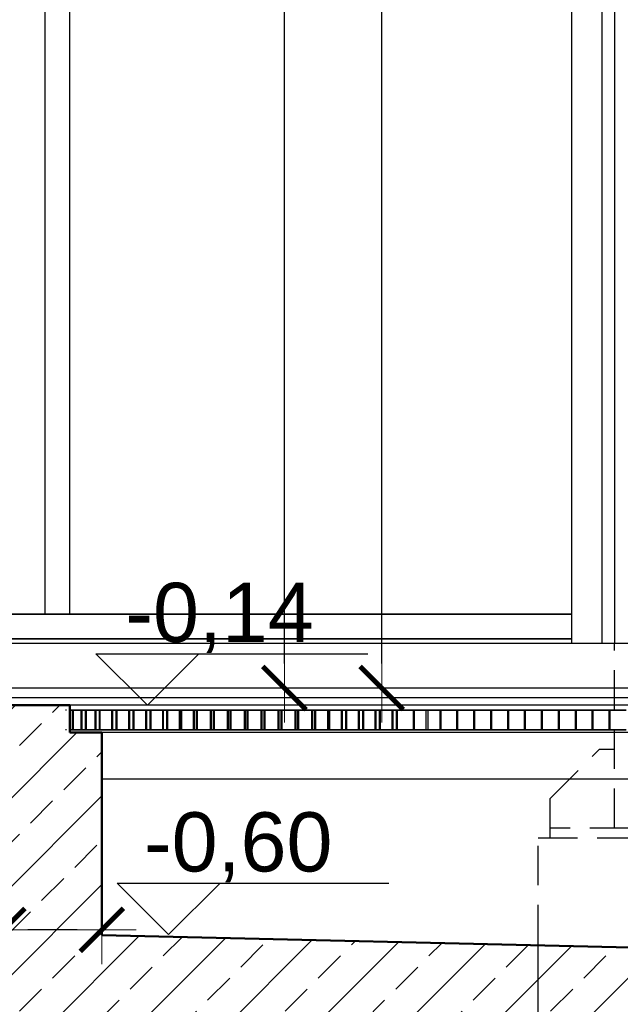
# Model space of a CAD drawing. Extents: x 5703 to 11842, y -4896 to -230.
# Tile 3 of 28: x 6838 to 6960, y -4692 to -4492. Entities that reach past the tile are written whole.
import ezdxf

# ---------------------------------------------------------------- set-up
doc = ezdxf.new("R2010")
doc.units = 0
doc.header["$LTSCALE"] = 2
doc.linetypes.add('JIS_02_2.0', pattern=[3, 2, -1])
for name, color, linetype in [('_opis', 7, 'Continuous'), ('Budowlane - Krata Wema', 7, 'Continuous'), ('Budowlane - Wylewka betonowa', 7, 'Continuous'), ('Konstrukcja - Fasada', 7, 'Continuous'), ('Konstrukcja - Płyta - Zbrojenie Rozproszone', 7, 'Continuous'), ('Konstrukcja - Sciany Studni', 7, 'Continuous'), ('Konstrukcja - slupy myjnia', 7, 'Continuous'), ('Myjnia - podloga', 7, 'Continuous'), ('Wymiarowanie - Poziomy', 7, 'Continuous')]:
    doc.layers.add(name, color=color, linetype=linetype)
for name, color, linetype, lineweight in [('a___przekrojowa___0.5', 7, 'Continuous', 50), ('a___widokowa_0.25', 7, 'Continuous', 25), ('a___wymiary', 7, 'Continuous', 18)]:
    doc.layers.add(name, color=color, linetype=linetype, lineweight=lineweight)
doc.styles.add('GENERATED_STYLE_2', font='ARIAL.TTF')
doc.styles.get("Standard").update_dxf_attribs({"font": 'arial.ttf'})
doc.dimstyles.new('1_50', dxfattribs={"dimtxt": 10, "dimasz": 5, "dimexe": 1.25, "dimexo": 0.625, "dimgap": 1.5, "dimtad": 1, "dimdec": 3, "dimrnd": 0.5, "dimdsep": 46, "dimtxsty": 'Standard', "dimblk": 'znacznik', "dimcen": 1.5, "dimse1": 1, "dimse2": 1, "dimclrd": 256, "dimclrt": 256, "dimazin": 0, "dimtfac": 1, "dimtdec": 3, "dimtmove": 0, "dimatfit": 3, "dimldrblk": 'znacznik', "dimfxl": 1, "dimarcsym": 0})
pattern_1 = [(45, (-14804.122, 9235.199), (-8.980256, 8.980256), []), (45, (-14795.142, 9235.199), (-8.980256, 8.980256), [6.35, -3.175])]

# ---------------------------------------------------------------- blocks, each defined once
blk = doc.blocks.new('znacznik')
at = {"layer": 'a___wymiary'}
for p, q in [((0, 1.394), (0, -1.394)), ((1.394, 0), (-1.394, 0))]:
    blk.add_line(p, q, dxfattribs=at)
at = {"layer": 'a___wymiary', "const_width": 0.2}
blk.add_lwpolyline([(0.876, 0.876), (-0.876, -0.876)], dxfattribs=at)
blk = doc.blocks.new('*D265')
at = {"layer": 'a___wymiary', "lineweight": -2}
blk.add_line((6892.08, -4622.6), (6892.08, -4193.34), dxfattribs=at)
at = {"layer": 'Defpoints', "color": 0}
for p in [(6855.57, -4188.34), (6892.08, -4188.34), (6867.77, -4627.6)]:
    blk.add_point(p, dxfattribs=at)
at = {"layer": 'a___wymiary', "lineweight": -2, "xscale": 5, "yscale": 5, "zscale": 5}
for p, rotation in [((6892.08, -4188.34), 90), ((6892.08, -4627.6), 270)]:
    blk.add_blockref('znacznik', p, dxfattribs=dict(at, rotation=rotation))
at = {"layer": 'a___wymiary', "insert": (6885.47, -4407.97), "char_height": 10, "attachment_point": 5, "rotation": 90}
blk.add_mtext('439.5', dxfattribs=at)
blk = doc.blocks.new('*D268')
at = {"layer": 'a___wymiary', "lineweight": -2}
blk.add_line((6911.8, -4622.6), (6911.8, -4193.34), dxfattribs=at)
at = {"layer": 'Defpoints', "color": 0}
for p in [(6866.67, -4188.34), (6911.8, -4188.34), (6908.82, -4627.6)]:
    blk.add_point(p, dxfattribs=at)
at = {"layer": 'a___wymiary', "lineweight": -2, "xscale": 5, "yscale": 5, "zscale": 5}
for p, rotation in [((6911.8, -4188.34), 90), ((6911.8, -4627.6), 270)]:
    blk.add_blockref('znacznik', p, dxfattribs=dict(at, rotation=rotation))
at = {"layer": 'a___wymiary', "insert": (6905.19, -4407.97), "char_height": 10, "attachment_point": 5, "rotation": 90}
blk.add_mtext('439.5', dxfattribs=at)
blk = doc.blocks.new('*D4941')
at = {"layer": 'a___wymiary', "lineweight": -2}
for p, q in [((6835.04, -4676.65), (6798.42, -4676.65)), ((6850.04, -4676.65), (6840.04, -4676.65))]:
    blk.add_line(p, q, dxfattribs=at)
at = {"layer": 'Defpoints', "color": 0}
for p in [(6855.04, -4652.86), (6835.04, -4662.4), (6835.04, -4676.65)]:
    blk.add_point(p, dxfattribs=at)
at = {"layer": 'a___wymiary', "linetype": 'ByBlock', "lineweight": -2, "xscale": 5, "yscale": 5, "zscale": 5, "rotation": 180}
blk.add_blockref('znacznik', (6835.04, -4676.65), dxfattribs=at)
at = {"layer": 'a___wymiary', "linetype": 'ByBlock', "lineweight": -2, "xscale": 5, "yscale": 5, "zscale": 5}
blk.add_blockref('znacznik', (6855.04, -4676.65), dxfattribs=at)
at = {"layer": 'a___wymiary', "insert": (6807.15, -4670.04), "char_height": 10, "attachment_point": 5}
blk.add_mtext('20', dxfattribs=at)

msp = doc.modelspace()

# ---------------------------------------------------------------- hatches: boundary and pattern name
at = {"layer": '_opis', "transparency": 33554687}
h = msp.add_hatch(dxfattribs=at)
h.set_pattern_fill('ANSI33-Metric', color=256, scale=2)
h.set_pattern_definition(pattern_1)
h.paths.add_polyline_path([(6966.0421, -4700.1552), (6966.0421, -4680.3064), (6943.5421, -4679.7862), (6943.5421, -4699.6657)])
h.paths.add_polyline_path([(6988.5421, -4700.6448), (6988.5421, -4680.8266), (6966.0421, -4680.3064), (6966.0421, -4700.1552)])
h.paths.add_polyline_path([(7303.5421, -4688.1093), (6988.5421, -4680.8266), (6988.5421, -4700.6448), (7303.5421, -4707.4983)])
h.paths.add_polyline_path([(7326.0421, -4707.5996), (7326.0421, -4688.6321), (7322.8681, -4688.5561), (7303.5421, -4688.1093), (7303.5421, -4707.4983), (7308.1968, -4707.5996)])
h.paths.add_polyline_path([(7348.5421, -4707.5996), (7348.5421, -4689.1706), (7326.0421, -4688.6321), (7326.0421, -4707.5996)])
h.paths.add_polyline_path([(7484.7787, -4711.4416), (7487.5454, -4691.5996), (7482.9116, -4691.5996), (7450.042, -4691.5996), (7348.5421, -4689.1706), (7348.5421, -4707.5996), (7408.5421, -4707.5996), (7408.5421, -4709.7829)])
h.paths.add_polyline_path([(7512.042, -4711.5996), (7512.042, -4662.3996), (7512.042, -4651.0996), (7512.042, -4650.8996), (7507.042, -4650.9996), (7637.4735, -4650.9996), (7637.4735, -4628.791), (7624.5998, -4629.0485), (7596.0421, -4629.6196), (7531.3817, -4630.9128), (7498.542, -4631.0983), (7498.5421, -4631.1096), (7498.5421, -4636.5996), (7496.542, -4636.5996), (7495.2146, -4636.5996), (7492.042, -4659.3516), (7492.042, -4691.5996), (7487.5454, -4691.5996), (7484.7787, -4711.4416), (7492.042, -4711.5996)])
h.paths.add_polyline_path([(7686.0421, -4643.9902), (7686.0421, -4627.8196), (7637.4735, -4628.791), (7637.4735, -4650.9996), (7680.0326, -4650.9996), (7680.0326, -4649.9996)])
h.paths.add_polyline_path([(7693.0308, -4650.9996), (7693.0314, -4639.9996), (7690.0326, -4639.9996), (7686.0421, -4643.9902), (7686.0421, -4650.9996)])
h = msp.add_hatch(dxfattribs=at)
h.set_pattern_fill('ANSI33-Metric', color=256, scale=2)
h.set_pattern_definition(pattern_1)
h.paths.add_polyline_path([(6943.5421, -4699.6657), (6943.5421, -4679.7862), (6855.0421, -4677.7401), (6855.042, -4636.5996), (6848.5421, -4636.5996), (6848.5421, -4631.1096), (6834.6633, -4631.1096), (6834.7769, -4651.0996), (6835.0421, -4651.0996), (6835.0421, -4697.7401), (6855.0421, -4697.7401)])

# ---------------------------------------------------------------- linework, layer by layer
at = {"layer": '_opis'}
msp.add_lwpolyline([(6834.6633, -4631.1096), (6835.0421, -4697.7401), (6943.5421, -4699.6657), (6943.5421, -4679.7862), (6855.0421, -4677.7401), (6855.042, -4636.5996), (6848.5421, -4636.5996), (6848.5421, -4631.1096), (6834.6472, -4631.1096)], dxfattribs=at)
at = {"layer": 'a___przekrojowa___0.5'}
for p, q in [((6848.5421, -4631.1096), (6770.1674, -4630.961)), ((6848.5421, -4636.5996), (6848.5421, -4631.1096)), ((6848.5421, -4636.5996), (6855.042, -4636.5996)), ((6855.042, -4645.9996), (6855.042, -4636.5996)), ((6855.0421, -4677.7401), (6855.0421, -4645.9996)), ((7322.8681, -4688.5561), (6855.0421, -4677.7401))]:
    msp.add_line(p, q, dxfattribs=at)
at = {"layer": 'a___widokowa_0.25'}
for p, q in [((6959.042, -4215.3481), (6959.042, -4618.5996)), ((7496.542, -4631.1096), (6770.542, -4631.1096)), ((7494.0421, -4636.5996), (6855.042, -4636.5996))]:
    msp.add_line(p, q, dxfattribs=at)
at = {"layer": 'a___widokowa_0.25', "linetype": 'JIS_02_2.0', "ltscale": 2}
for p, q in [((6959.0055, -4655.9996), (6959.0076, -4618.5996)), ((6946.0076, -4649.9996), (6956.0076, -4639.9996)), ((6956.0076, -4639.9996), (6959.0076, -4639.9996)), ((6946.0076, -4657.9996), (6946.0076, -4649.9996)), ((6986.0076, -4655.9996), (6946.0076, -4655.9996)), ((6943.5421, -4727.5996), (6943.5421, -4657.9996)), ((6943.5421, -4657.9996), (6988.5421, -4657.9996))]:
    msp.add_line(p, q, dxfattribs=at)
at = {"layer": 'Budowlane - Krata Wema'}
for p, q in [((6847.8571, -4632.0996), (6847.6571, -4632.0996)), ((6849.0871, -4632.0996), (6848.5421, -4632.0996)), ((6848.5421, -4632.0996), (6849.0871, -4632.0996)), ((6914.137, -4632.0996), (6848.5421, -4632.0996)), ((6849.0421, -4632.0996), (6849.2421, -4632.0996)), ((6849.0421, -4636.0996), (6849.0421, -4632.0996)), ((6849.0871, -4636.0996), (6849.0871, -4632.0996)), ((6849.2871, -4632.0996), (6849.0871, -4632.0996)), ((6849.0871, -4632.0996), (6849.2871, -4632.0996)), ((6849.0871, -4636.0996), (6849.0871, -4632.0996)), ((6849.2421, -4632.0996), (6853.647, -4632.0996)), ((6849.2421, -4636.0996), (6849.2421, -4632.0996)), ((6854.5171, -4632.0996), (6849.2871, -4632.0996)), ((6849.2871, -4636.0996), (6849.2871, -4632.0996)), ((6849.2871, -4632.0996), (6854.517, -4632.0996)), ((6849.2871, -4636.0996), (6849.2871, -4632.0996)), ((6850.8319, -4636.0996), (6850.8319, -4632.0996)), ((6851.0319, -4636.0996), (6851.0319, -4632.0996)), ((6851.7019, -4636.0996), (6851.7019, -4632.0996)), ((6851.7019, -4636.0996), (6851.7019, -4632.0996)), ((6851.9019, -4636.0996), (6851.9019, -4632.0996)), ((6851.9019, -4636.0996), (6851.9019, -4632.0996)), ((6853.647, -4632.0996), (6853.847, -4632.0996)), ((6853.647, -4636.0996), (6853.647, -4632.0996)), ((6853.847, -4632.0996), (6857.077, -4632.0996)), ((6853.847, -4636.0996), (6853.847, -4632.0996)), ((6854.517, -4632.0996), (6854.717, -4632.0996)), ((6854.517, -4636.0996), (6854.517, -4632.0996)), ((6854.5171, -4636.0996), (6854.5171, -4632.0996)), ((6854.7171, -4632.0996), (6854.5171, -4632.0996)), ((6854.717, -4632.0996), (6857.947, -4632.0996)), ((6854.717, -4636.0996), (6854.717, -4632.0996)), ((6857.9471, -4632.0996), (6854.7171, -4632.0996)), ((6854.7171, -4636.0996), (6854.7171, -4632.0996)), ((6857.077, -4632.0996), (6857.277, -4632.0996)), ((6857.077, -4636.0996), (6857.077, -4632.0996)), ((6857.277, -4632.0996), (6860.507, -4632.0996)), ((6857.277, -4636.0996), (6857.277, -4632.0996)), ((6857.947, -4632.0996), (6858.147, -4632.0996)), ((6857.947, -4636.0996), (6857.947, -4632.0996)), ((6857.9471, -4636.0996), (6857.9471, -4632.0996)), ((6858.1471, -4632.0996), (6857.9471, -4632.0996)), ((6858.147, -4632.0996), (6861.377, -4632.0996)), ((6858.147, -4636.0996), (6858.147, -4632.0996)), ((6861.3771, -4632.0996), (6858.1471, -4632.0996)), ((6858.1471, -4636.0996), (6858.1471, -4632.0996)), ((6860.507, -4632.0996), (6860.707, -4632.0996)), ((6860.507, -4636.0996), (6860.507, -4632.0996)), ((6860.707, -4632.0996), (6863.937, -4632.0996)), ((6860.707, -4636.0996), (6860.707, -4632.0996)), ((6861.377, -4632.0996), (6861.577, -4632.0996)), ((6861.377, -4636.0996), (6861.377, -4632.0996)), ((6861.3771, -4636.0996), (6861.3771, -4632.0996)), ((6861.5771, -4632.0996), (6861.3771, -4632.0996)), ((6861.577, -4632.0996), (6864.807, -4632.0996)), ((6861.577, -4636.0996), (6861.577, -4632.0996)), ((6864.8071, -4632.0996), (6861.5771, -4632.0996)), ((6861.5771, -4636.0996), (6861.5771, -4632.0996)), ((6863.937, -4632.0996), (6864.137, -4632.0996)), ((6863.937, -4636.0996), (6863.937, -4632.0996)), ((6864.137, -4632.0996), (6867.367, -4632.0996)), ((6864.137, -4636.0996), (6864.137, -4632.0996)), ((6864.807, -4632.0996), (6865.007, -4632.0996)), ((6864.807, -4636.0996), (6864.807, -4632.0996)), ((6864.8071, -4636.0996), (6864.8071, -4632.0996)), ((6865.0071, -4632.0996), (6864.8071, -4632.0996)), ((6865.007, -4632.0996), (6868.237, -4632.0996)), ((6865.007, -4636.0996), (6865.007, -4632.0996)), ((6868.2371, -4632.0996), (6865.0071, -4632.0996)), ((6865.0071, -4636.0996), (6865.0071, -4632.0996)), ((6867.367, -4632.0996), (6867.567, -4632.0996)), ((6867.367, -4636.0996), (6867.367, -4632.0996)), ((6867.567, -4632.0996), (6870.797, -4632.0996)), ((6867.567, -4636.0996), (6867.567, -4632.0996)), ((6868.237, -4632.0996), (6868.437, -4632.0996)), ((6868.237, -4636.0996), (6868.237, -4632.0996)), ((6868.2371, -4636.0996), (6868.2371, -4632.0996)), ((6868.4371, -4632.0996), (6868.2371, -4632.0996)), ((6868.437, -4632.0996), (6870.842, -4632.0996)), ((6868.437, -4636.0996), (6868.437, -4632.0996)), ((6870.8421, -4632.0996), (6868.4371, -4632.0996)), ((6868.4371, -4636.0996), (6868.4371, -4632.0996)), ((6870.797, -4632.0996), (6870.997, -4632.0996)), ((6870.797, -4636.0996), (6870.797, -4632.0996)), ((6870.842, -4632.0996), (6871.042, -4632.0996)), ((6870.842, -4636.0996), (6870.842, -4632.0996)), ((6870.8421, -4636.0996), (6870.8421, -4632.0996)), ((6871.0421, -4632.0996), (6870.8421, -4632.0996)), ((6870.997, -4632.0996), (6874.227, -4632.0996)), ((6870.997, -4636.0996), (6870.997, -4632.0996)), ((6871.042, -4632.0996), (6871.242, -4632.0996)), ((6871.2421, -4632.0996), (6871.0421, -4632.0996)), ((6871.242, -4632.0996), (6873.647, -4632.0996)), ((6871.242, -4636.0996), (6871.242, -4632.0996)), ((6873.6471, -4632.0996), (6871.2421, -4632.0996)), ((6871.2421, -4636.0996), (6871.2421, -4632.0996)), ((6873.647, -4632.0996), (6873.847, -4632.0996)), ((6873.647, -4636.0996), (6873.647, -4632.0996)), ((6873.6471, -4636.0996), (6873.6471, -4632.0996)), ((6873.8471, -4632.0996), (6873.6471, -4632.0996)), ((6873.847, -4632.0996), (6877.077, -4632.0996)), ((6873.847, -4636.0996), (6873.847, -4632.0996)), ((6877.0771, -4632.0996), (6873.8471, -4632.0996)), ((6873.8471, -4636.0996), (6873.8471, -4632.0996)), ((6874.227, -4632.0996), (6874.427, -4632.0996)), ((6874.227, -4636.0996), (6874.227, -4632.0996)), ((6874.427, -4632.0996), (6877.657, -4632.0996)), ((6874.427, -4636.0996), (6874.427, -4632.0996)), ((6877.077, -4632.0996), (6877.277, -4632.0996)), ((6877.077, -4636.0996), (6877.077, -4632.0996)), ((6877.0771, -4636.0996), (6877.0771, -4632.0996)), ((6877.2771, -4632.0996), (6877.0771, -4632.0996)), ((6877.277, -4632.0996), (6880.507, -4632.0996)), ((6877.277, -4636.0996), (6877.277, -4632.0996)), ((6880.5071, -4632.0996), (6877.2771, -4632.0996)), ((6877.2771, -4636.0996), (6877.2771, -4632.0996)), ((6877.657, -4632.0996), (6877.857, -4632.0996)), ((6877.657, -4636.0996), (6877.657, -4632.0996)), ((6877.857, -4632.0996), (6881.087, -4632.0996)), ((6877.857, -4636.0996), (6877.857, -4632.0996)), ((6880.507, -4632.0996), (6880.707, -4632.0996)), ((6880.507, -4636.0996), (6880.507, -4632.0996)), ((6880.5071, -4636.0996), (6880.5071, -4632.0996)), ((6880.7071, -4632.0996), (6880.5071, -4632.0996)), ((6880.707, -4632.0996), (6883.937, -4632.0996)), ((6880.707, -4636.0996), (6880.707, -4632.0996)), ((6883.9371, -4632.0996), (6880.7071, -4632.0996)), ((6880.7071, -4636.0996), (6880.7071, -4632.0996)), ((6881.087, -4632.0996), (6881.287, -4632.0996)), ((6881.087, -4636.0996), (6881.087, -4632.0996)), ((6881.287, -4632.0996), (6884.517, -4632.0996)), ((6881.287, -4636.0996), (6881.287, -4632.0996)), ((6883.937, -4632.0996), (6884.137, -4632.0996)), ((6883.937, -4636.0996), (6883.937, -4632.0996)), ((6883.9371, -4636.0996), (6883.9371, -4632.0996)), ((6884.1371, -4632.0996), (6883.9371, -4632.0996)), ((6884.137, -4632.0996), (6887.367, -4632.0996)), ((6884.137, -4636.0996), (6884.137, -4632.0996)), ((6887.3671, -4632.0996), (6884.1371, -4632.0996)), ((6884.1371, -4636.0996), (6884.1371, -4632.0996)), ((6884.517, -4632.0996), (6884.717, -4632.0996)), ((6884.517, -4636.0996), (6884.517, -4632.0996)), ((6884.717, -4632.0996), (6887.947, -4632.0996)), ((6884.717, -4636.0996), (6884.717, -4632.0996)), ((6887.367, -4632.0996), (6887.567, -4632.0996)), ((6887.367, -4636.0996), (6887.367, -4632.0996)), ((6887.3671, -4636.0996), (6887.3671, -4632.0996)), ((6887.5671, -4632.0996), (6887.3671, -4632.0996)), ((6887.567, -4632.0996), (6890.797, -4632.0996)), ((6887.567, -4636.0996), (6887.567, -4632.0996)), ((6890.7971, -4632.0996), (6887.5671, -4632.0996)), ((6887.5671, -4636.0996), (6887.5671, -4632.0996)), ((6887.947, -4632.0996), (6888.147, -4632.0996)), ((6887.947, -4636.0996), (6887.947, -4632.0996)), ((6888.147, -4632.0996), (6891.377, -4632.0996)), ((6888.147, -4636.0996), (6888.147, -4632.0996)), ((6890.797, -4632.0996), (6890.997, -4632.0996)), ((6890.797, -4636.0996), (6890.797, -4632.0996)), ((6890.7971, -4636.0996), (6890.7971, -4632.0996)), ((6890.9971, -4632.0996), (6890.7971, -4632.0996)), ((6890.997, -4632.0996), (6894.227, -4632.0996)), ((6890.997, -4636.0996), (6890.997, -4632.0996)), ((6894.2271, -4632.0996), (6890.9971, -4632.0996)), ((6890.9971, -4636.0996), (6890.9971, -4632.0996)), ((6891.377, -4632.0996), (6891.577, -4632.0996)), ((6891.377, -4636.0996), (6891.377, -4632.0996)), ((6891.577, -4632.0996), (6894.807, -4632.0996)), ((6891.577, -4636.0996), (6891.577, -4632.0996)), ((6894.227, -4632.0996), (6894.427, -4632.0996)), ((6894.227, -4636.0996), (6894.227, -4632.0996)), ((6894.2271, -4636.0996), (6894.2271, -4632.0996)), ((6894.4271, -4632.0996), (6894.2271, -4632.0996)), ((6894.427, -4632.0996), (6897.657, -4632.0996)), ((6894.427, -4636.0996), (6894.427, -4632.0996)), ((6897.6571, -4632.0996), (6894.4271, -4632.0996)), ((6894.4271, -4636.0996), (6894.4271, -4632.0996)), ((6894.807, -4632.0996), (6895.007, -4632.0996)), ((6894.807, -4636.0996), (6894.807, -4632.0996)), ((6895.007, -4632.0996), (6898.237, -4632.0996)), ((6895.007, -4636.0996), (6895.007, -4632.0996)), ((6897.657, -4632.0996), (6897.857, -4632.0996)), ((6897.657, -4636.0996), (6897.657, -4632.0996)), ((6897.6571, -4636.0996), (6897.6571, -4632.0996)), ((6897.8571, -4632.0996), (6897.6571, -4632.0996)), ((6897.857, -4632.0996), (6901.087, -4632.0996)), ((6897.857, -4636.0996), (6897.857, -4632.0996)), ((6901.0871, -4632.0996), (6897.8571, -4632.0996)), ((6897.8571, -4636.0996), (6897.8571, -4632.0996)), ((6898.237, -4632.0996), (6898.437, -4632.0996)), ((6898.237, -4636.0996), (6898.237, -4632.0996)), ((6898.437, -4632.0996), (6900.842, -4632.0996)), ((6898.437, -4636.0996), (6898.437, -4632.0996)), ((6900.842, -4632.0996), (6901.042, -4632.0996)), ((6900.842, -4636.0996), (6900.842, -4632.0996)), ((6901.042, -4632.0996), (6901.242, -4632.0996)), ((6901.087, -4632.0996), (6901.287, -4632.0996)), ((6901.087, -4636.0996), (6901.087, -4632.0996)), ((6901.0871, -4636.0996), (6901.0871, -4632.0996)), ((6901.2871, -4632.0996), (6901.0871, -4632.0996)), ((6901.242, -4632.0996), (6903.647, -4632.0996)), ((6901.242, -4636.0996), (6901.242, -4632.0996)), ((6901.287, -4632.0996), (6904.517, -4632.0996)), ((6901.287, -4636.0996), (6901.287, -4632.0996)), ((6904.5171, -4632.0996), (6901.2871, -4632.0996)), ((6901.2871, -4636.0996), (6901.2871, -4632.0996)), ((6903.647, -4632.0996), (6903.847, -4632.0996)), ((6903.647, -4636.0996), (6903.647, -4632.0996)), ((6903.847, -4632.0996), (6907.077, -4632.0996)), ((6903.847, -4636.0996), (6903.847, -4632.0996)), ((6904.517, -4632.0996), (6904.717, -4632.0996)), ((6904.517, -4636.0996), (6904.517, -4632.0996)), ((6904.5171, -4636.0996), (6904.5171, -4632.0996)), ((6904.7171, -4632.0996), (6904.5171, -4632.0996)), ((6904.717, -4632.0996), (6907.947, -4632.0996)), ((6904.717, -4636.0996), (6904.717, -4632.0996)), ((6907.9471, -4632.0996), (6904.7171, -4632.0996)), ((6904.7171, -4636.0996), (6904.7171, -4632.0996)), ((6907.077, -4632.0996), (6907.277, -4632.0996)), ((6907.077, -4636.0996), (6907.077, -4632.0996)), ((6907.277, -4632.0996), (6910.507, -4632.0996)), ((6907.277, -4636.0996), (6907.277, -4632.0996)), ((6907.947, -4632.0996), (6908.147, -4632.0996)), ((6907.947, -4636.0996), (6907.947, -4632.0996)), ((6907.9471, -4636.0996), (6907.9471, -4632.0996)), ((6908.1471, -4632.0996), (6907.9471, -4632.0996)), ((6908.147, -4632.0996), (6911.377, -4632.0996)), ((6908.147, -4636.0996), (6908.147, -4632.0996)), ((6911.3771, -4632.0996), (6908.1471, -4632.0996)), ((6908.1471, -4636.0996), (6908.1471, -4632.0996)), ((6910.507, -4632.0996), (6910.707, -4632.0996)), ((6910.507, -4636.0996), (6910.507, -4632.0996)), ((6910.707, -4632.0996), (6913.937, -4632.0996)), ((6910.707, -4636.0996), (6910.707, -4632.0996)), ((6911.377, -4632.0996), (6911.577, -4632.0996)), ((6911.377, -4636.0996), (6911.377, -4632.0996)), ((6911.3771, -4636.0996), (6911.3771, -4632.0996)), ((6911.5771, -4632.0996), (6911.3771, -4632.0996)), ((6911.577, -4632.0996), (6914.807, -4632.0996)), ((6911.577, -4636.0996), (6911.577, -4632.0996)), ((6914.8071, -4632.0996), (6911.5771, -4632.0996)), ((6911.5771, -4636.0996), (6911.5771, -4632.0996)), ((6913.937, -4632.0996), (6914.137, -4632.0996)), ((6913.937, -4636.0996), (6913.937, -4632.0996)), ((6914.137, -4636.0996), (6914.137, -4632.0996)), ((6914.807, -4632.0996), (6915.007, -4632.0996)), ((6914.807, -4636.0996), (6914.807, -4632.0996)), ((6914.8071, -4636.0996), (6914.8071, -4632.0996)), ((6915.0071, -4632.0996), (6914.8071, -4632.0996)), ((6915.007, -4632.0996), (6918.237, -4632.0996)), ((6915.007, -4636.0996), (6915.007, -4632.0996)), ((6918.2371, -4632.0996), (6915.0071, -4632.0996)), ((6915.0071, -4636.0996), (6915.0071, -4632.0996)), ((6918.237, -4632.0996), (6918.437, -4632.0996)), ((6918.237, -4636.0996), (6918.237, -4632.0996)), ((6918.2371, -4636.0996), (6918.2371, -4632.0996)), ((6918.4371, -4632.0996), (6918.2371, -4632.0996)), ((6918.437, -4632.0996), (6920.842, -4632.0996)), ((6918.437, -4636.0996), (6918.437, -4632.0996)), ((6920.8421, -4632.0996), (6918.4371, -4632.0996)), ((6918.4371, -4636.0996), (6918.4371, -4632.0996)), ((6920.842, -4632.0996), (6921.042, -4632.0996)), ((6920.842, -4636.0996), (6920.842, -4632.0996)), ((6920.8421, -4636.0996), (6920.8421, -4632.0996)), ((6921.0421, -4632.0996), (6920.8421, -4632.0996)), ((6921.042, -4632.0996), (6921.242, -4632.0996)), ((6921.2421, -4632.0996), (6921.0421, -4632.0996)), ((6921.242, -4632.0996), (6923.647, -4632.0996)), ((6921.242, -4636.0996), (6921.242, -4632.0996)), ((6923.6471, -4632.0996), (6921.2421, -4632.0996)), ((6921.2421, -4636.0996), (6921.2421, -4632.0996)), ((6923.647, -4632.0996), (6923.847, -4632.0996)), ((6923.647, -4636.0996), (6923.647, -4632.0996)), ((6923.6471, -4636.0996), (6923.6471, -4632.0996)), ((6923.8471, -4632.0996), (6923.6471, -4632.0996)), ((6923.847, -4632.0996), (6927.077, -4632.0996)), ((6923.847, -4636.0996), (6923.847, -4632.0996)), ((6927.0771, -4632.0996), (6923.8471, -4632.0996)), ((6923.8471, -4636.0996), (6923.8471, -4632.0996)), ((6927.077, -4632.0996), (6927.277, -4632.0996)), ((6927.077, -4636.0996), (6927.077, -4632.0996)), ((6927.0771, -4636.0996), (6927.0771, -4632.0996)), ((6927.2771, -4632.0996), (6927.0771, -4632.0996)), ((6927.277, -4632.0996), (6930.507, -4632.0996)), ((6927.277, -4636.0996), (6927.277, -4632.0996)), ((6930.5071, -4632.0996), (6927.2771, -4632.0996)), ((6927.2771, -4636.0996), (6927.2771, -4632.0996)), ((6930.507, -4632.0996), (6930.707, -4632.0996)), ((6930.507, -4636.0996), (6930.507, -4632.0996)), ((6930.5071, -4636.0996), (6930.5071, -4632.0996)), ((6930.7071, -4632.0996), (6930.5071, -4632.0996)), ((6930.707, -4632.0996), (6933.937, -4632.0996)), ((6930.707, -4636.0996), (6930.707, -4632.0996)), ((6933.9371, -4632.0996), (6930.7071, -4632.0996)), ((6930.7071, -4636.0996), (6930.7071, -4632.0996)), ((6933.937, -4632.0996), (6934.137, -4632.0996)), ((6933.937, -4636.0996), (6933.937, -4632.0996)), ((6933.9371, -4636.0996), (6933.9371, -4632.0996)), ((6934.1371, -4632.0996), (6933.9371, -4632.0996)), ((6934.137, -4632.0996), (6937.367, -4632.0996)), ((6934.137, -4636.0996), (6934.137, -4632.0996)), ((6937.3671, -4632.0996), (6934.1371, -4632.0996)), ((6934.1371, -4636.0996), (6934.1371, -4632.0996)), ((6937.367, -4632.0996), (6937.567, -4632.0996)), ((6937.367, -4636.0996), (6937.367, -4632.0996)), ((6937.3671, -4636.0996), (6937.3671, -4632.0996)), ((6937.5671, -4632.0996), (6937.3671, -4632.0996)), ((6937.567, -4632.0996), (6940.797, -4632.0996)), ((6937.567, -4636.0996), (6937.567, -4632.0996)), ((6940.7971, -4632.0996), (6937.5671, -4632.0996)), ((6937.5671, -4636.0996), (6937.5671, -4632.0996)), ((6940.797, -4632.0996), (6940.997, -4632.0996)), ((6940.797, -4636.0996), (6940.797, -4632.0996)), ((6940.7971, -4636.0996), (6940.7971, -4632.0996)), ((6940.9971, -4632.0996), (6940.7971, -4632.0996)), ((6940.997, -4632.0996), (6944.227, -4632.0996)), ((6940.997, -4636.0996), (6940.997, -4632.0996)), ((6944.2271, -4632.0996), (6940.9971, -4632.0996)), ((6940.9971, -4636.0996), (6940.9971, -4632.0996)), ((6944.227, -4632.0996), (6944.427, -4632.0996)), ((6944.227, -4636.0996), (6944.227, -4632.0996)), ((6944.2271, -4636.0996), (6944.2271, -4632.0996)), ((6944.4271, -4632.0996), (6944.2271, -4632.0996)), ((6944.427, -4632.0996), (6947.657, -4632.0996)), ((6944.427, -4636.0996), (6944.427, -4632.0996)), ((6947.6571, -4632.0996), (6944.4271, -4632.0996)), ((6944.4271, -4636.0996), (6944.4271, -4632.0996)), ((6947.657, -4632.0996), (6947.857, -4632.0996)), ((6947.657, -4636.0996), (6947.657, -4632.0996)), ((6947.6571, -4636.0996), (6947.6571, -4632.0996)), ((6947.8571, -4632.0996), (6947.6571, -4632.0996)), ((6947.857, -4632.0996), (6951.087, -4632.0996)), ((6947.857, -4636.0996), (6947.857, -4632.0996)), ((6951.0871, -4632.0996), (6947.8571, -4632.0996)), ((6947.8571, -4636.0996), (6947.8571, -4632.0996)), ((6951.087, -4632.0996), (6951.287, -4632.0996)), ((6951.087, -4636.0996), (6951.087, -4632.0996)), ((6951.0871, -4636.0996), (6951.0871, -4632.0996)), ((6951.2871, -4632.0996), (6951.0871, -4632.0996)), ((6951.287, -4632.0996), (6954.517, -4632.0996)), ((6951.287, -4636.0996), (6951.287, -4632.0996)), ((6954.5171, -4632.0996), (6951.2871, -4632.0996)), ((6951.2871, -4636.0996), (6951.2871, -4632.0996)), ((6954.517, -4632.0996), (6954.717, -4632.0996)), ((6954.517, -4636.0996), (6954.517, -4632.0996)), ((6954.5171, -4636.0996), (6954.5171, -4632.0996)), ((6954.7171, -4632.0996), (6954.5171, -4632.0996)), ((6954.717, -4632.0996), (6957.947, -4632.0996)), ((6954.717, -4636.0996), (6954.717, -4632.0996)), ((6957.9471, -4632.0996), (6954.7171, -4632.0996)), ((6954.7171, -4636.0996), (6954.7171, -4632.0996)), ((6957.947, -4632.0996), (6958.147, -4632.0996)), ((6957.947, -4636.0996), (6957.947, -4632.0996)), ((6957.9471, -4636.0996), (6957.9471, -4632.0996)), ((6958.1471, -4632.0996), (6957.9471, -4632.0996)), ((6958.147, -4632.0996), (6961.377, -4632.0996)), ((6958.147, -4636.0996), (6958.147, -4632.0996)), ((6961.3771, -4632.0996), (6958.1471, -4632.0996)), ((6958.1471, -4636.0996), (6958.1471, -4632.0996)), ((6847.8571, -4636.0996), (6847.6571, -4636.0996)), ((6849.0871, -4636.0996), (6848.5421, -4636.0996)), ((6848.5421, -4636.0996), (6849.0871, -4636.0996)), ((6914.137, -4636.0996), (6848.5421, -4636.0996)), ((6849.0421, -4636.0996), (6849.2421, -4636.0996)), ((6849.2871, -4636.0996), (6849.0871, -4636.0996)), ((6849.0871, -4636.0996), (6849.2871, -4636.0996)), ((6849.2421, -4636.0996), (6853.647, -4636.0996)), ((6854.5171, -4636.0996), (6849.2871, -4636.0996)), ((6849.2871, -4636.0996), (6854.517, -4636.0996)), ((6853.647, -4636.0996), (6853.847, -4636.0996)), ((6853.847, -4636.0996), (6857.077, -4636.0996)), ((6854.517, -4636.0996), (6854.717, -4636.0996)), ((6854.7171, -4636.0996), (6854.5171, -4636.0996)), ((6854.717, -4636.0996), (6857.947, -4636.0996)), ((6857.9471, -4636.0996), (6854.7171, -4636.0996)), ((6857.077, -4636.0996), (6857.277, -4636.0996)), ((6857.277, -4636.0996), (6860.507, -4636.0996)), ((6857.947, -4636.0996), (6858.147, -4636.0996)), ((6858.1471, -4636.0996), (6857.9471, -4636.0996)), ((6858.147, -4636.0996), (6861.377, -4636.0996)), ((6861.3771, -4636.0996), (6858.1471, -4636.0996)), ((6860.507, -4636.0996), (6860.707, -4636.0996)), ((6860.707, -4636.0996), (6863.937, -4636.0996)), ((6861.377, -4636.0996), (6861.577, -4636.0996)), ((6861.5771, -4636.0996), (6861.3771, -4636.0996)), ((6861.577, -4636.0996), (6864.807, -4636.0996)), ((6864.8071, -4636.0996), (6861.5771, -4636.0996)), ((6863.937, -4636.0996), (6864.137, -4636.0996)), ((6864.137, -4636.0996), (6867.367, -4636.0996)), ((6864.807, -4636.0996), (6865.007, -4636.0996)), ((6865.0071, -4636.0996), (6864.8071, -4636.0996)), ((6865.007, -4636.0996), (6868.237, -4636.0996)), ((6868.2371, -4636.0996), (6865.0071, -4636.0996)), ((6867.367, -4636.0996), (6867.567, -4636.0996)), ((6867.567, -4636.0996), (6870.797, -4636.0996)), ((6868.237, -4636.0996), (6868.437, -4636.0996)), ((6868.4371, -4636.0996), (6868.2371, -4636.0996)), ((6868.437, -4636.0996), (6870.842, -4636.0996)), ((6870.8421, -4636.0996), (6868.4371, -4636.0996)), ((6870.797, -4636.0996), (6870.997, -4636.0996)), ((6870.842, -4636.0996), (6871.042, -4636.0996)), ((6871.0421, -4636.0996), (6870.8421, -4636.0996)), ((6870.997, -4636.0996), (6874.227, -4636.0996)), ((6871.042, -4636.0996), (6871.242, -4636.0996)), ((6871.2421, -4636.0996), (6871.0421, -4636.0996)), ((6871.242, -4636.0996), (6873.647, -4636.0996)), ((6873.6471, -4636.0996), (6871.2421, -4636.0996)), ((6873.647, -4636.0996), (6873.847, -4636.0996)), ((6873.8471, -4636.0996), (6873.6471, -4636.0996)), ((6873.847, -4636.0996), (6877.077, -4636.0996)), ((6877.0771, -4636.0996), (6873.8471, -4636.0996)), ((6874.227, -4636.0996), (6874.427, -4636.0996)), ((6874.427, -4636.0996), (6877.657, -4636.0996)), ((6877.077, -4636.0996), (6877.277, -4636.0996)), ((6877.2771, -4636.0996), (6877.0771, -4636.0996)), ((6877.277, -4636.0996), (6880.507, -4636.0996)), ((6880.5071, -4636.0996), (6877.2771, -4636.0996)), ((6877.657, -4636.0996), (6877.857, -4636.0996)), ((6877.857, -4636.0996), (6881.087, -4636.0996)), ((6880.507, -4636.0996), (6880.707, -4636.0996)), ((6880.7071, -4636.0996), (6880.5071, -4636.0996)), ((6880.707, -4636.0996), (6883.937, -4636.0996)), ((6883.9371, -4636.0996), (6880.7071, -4636.0996)), ((6881.087, -4636.0996), (6881.287, -4636.0996)), ((6881.287, -4636.0996), (6884.517, -4636.0996)), ((6883.937, -4636.0996), (6884.137, -4636.0996)), ((6884.1371, -4636.0996), (6883.9371, -4636.0996)), ((6884.137, -4636.0996), (6887.367, -4636.0996)), ((6887.3671, -4636.0996), (6884.1371, -4636.0996)), ((6884.517, -4636.0996), (6884.717, -4636.0996)), ((6884.717, -4636.0996), (6887.947, -4636.0996)), ((6887.367, -4636.0996), (6887.567, -4636.0996)), ((6887.5671, -4636.0996), (6887.3671, -4636.0996)), ((6887.567, -4636.0996), (6890.797, -4636.0996)), ((6890.7971, -4636.0996), (6887.5671, -4636.0996)), ((6887.947, -4636.0996), (6888.147, -4636.0996)), ((6888.147, -4636.0996), (6891.377, -4636.0996)), ((6890.797, -4636.0996), (6890.997, -4636.0996)), ((6890.9971, -4636.0996), (6890.7971, -4636.0996)), ((6890.997, -4636.0996), (6894.227, -4636.0996)), ((6894.2271, -4636.0996), (6890.9971, -4636.0996)), ((6891.377, -4636.0996), (6891.577, -4636.0996)), ((6891.577, -4636.0996), (6894.807, -4636.0996)), ((6894.227, -4636.0996), (6894.427, -4636.0996)), ((6894.4271, -4636.0996), (6894.2271, -4636.0996)), ((6894.427, -4636.0996), (6897.657, -4636.0996)), ((6897.6571, -4636.0996), (6894.4271, -4636.0996)), ((6894.807, -4636.0996), (6895.007, -4636.0996)), ((6895.007, -4636.0996), (6898.237, -4636.0996)), ((6897.657, -4636.0996), (6897.857, -4636.0996)), ((6897.8571, -4636.0996), (6897.6571, -4636.0996)), ((6897.857, -4636.0996), (6901.087, -4636.0996)), ((6901.0871, -4636.0996), (6897.8571, -4636.0996)), ((6898.237, -4636.0996), (6898.437, -4636.0996)), ((6898.437, -4636.0996), (6900.842, -4636.0996)), ((6900.842, -4636.0996), (6901.042, -4636.0996)), ((6901.042, -4636.0996), (6901.242, -4636.0996)), ((6901.087, -4636.0996), (6901.287, -4636.0996)), ((6901.2871, -4636.0996), (6901.0871, -4636.0996)), ((6901.242, -4636.0996), (6903.647, -4636.0996)), ((6901.287, -4636.0996), (6904.517, -4636.0996)), ((6904.5171, -4636.0996), (6901.2871, -4636.0996)), ((6903.647, -4636.0996), (6903.847, -4636.0996)), ((6903.847, -4636.0996), (6907.077, -4636.0996)), ((6904.517, -4636.0996), (6904.717, -4636.0996)), ((6904.7171, -4636.0996), (6904.5171, -4636.0996)), ((6904.717, -4636.0996), (6907.947, -4636.0996)), ((6907.9471, -4636.0996), (6904.7171, -4636.0996)), ((6907.077, -4636.0996), (6907.277, -4636.0996)), ((6907.277, -4636.0996), (6910.507, -4636.0996)), ((6907.947, -4636.0996), (6908.147, -4636.0996)), ((6908.1471, -4636.0996), (6907.9471, -4636.0996)), ((6908.147, -4636.0996), (6911.377, -4636.0996)), ((6911.3771, -4636.0996), (6908.1471, -4636.0996)), ((6910.507, -4636.0996), (6910.707, -4636.0996)), ((6910.707, -4636.0996), (6913.937, -4636.0996)), ((6911.377, -4636.0996), (6911.577, -4636.0996)), ((6911.5771, -4636.0996), (6911.3771, -4636.0996)), ((6911.577, -4636.0996), (6914.807, -4636.0996)), ((6914.8071, -4636.0996), (6911.5771, -4636.0996)), ((6913.937, -4636.0996), (6914.137, -4636.0996)), ((6914.807, -4636.0996), (6915.007, -4636.0996)), ((6915.0071, -4636.0996), (6914.8071, -4636.0996)), ((6915.007, -4636.0996), (6918.237, -4636.0996)), ((6918.2371, -4636.0996), (6915.0071, -4636.0996)), ((6918.237, -4636.0996), (6918.437, -4636.0996)), ((6918.4371, -4636.0996), (6918.2371, -4636.0996)), ((6918.437, -4636.0996), (6920.842, -4636.0996)), ((6920.8421, -4636.0996), (6918.4371, -4636.0996)), ((6920.842, -4636.0996), (6921.042, -4636.0996)), ((6921.0421, -4636.0996), (6920.8421, -4636.0996)), ((6921.042, -4636.0996), (6921.242, -4636.0996)), ((6921.2421, -4636.0996), (6921.0421, -4636.0996)), ((6921.242, -4636.0996), (6923.647, -4636.0996)), ((6923.6471, -4636.0996), (6921.2421, -4636.0996)), ((6923.647, -4636.0996), (6923.847, -4636.0996)), ((6923.8471, -4636.0996), (6923.6471, -4636.0996)), ((6923.847, -4636.0996), (6927.077, -4636.0996)), ((6927.0771, -4636.0996), (6923.8471, -4636.0996)), ((6927.077, -4636.0996), (6927.277, -4636.0996)), ((6927.2771, -4636.0996), (6927.0771, -4636.0996)), ((6927.277, -4636.0996), (6930.507, -4636.0996)), ((6930.5071, -4636.0996), (6927.2771, -4636.0996)), ((6930.507, -4636.0996), (6930.707, -4636.0996)), ((6930.7071, -4636.0996), (6930.5071, -4636.0996)), ((6930.707, -4636.0996), (6933.937, -4636.0996)), ((6933.9371, -4636.0996), (6930.7071, -4636.0996)), ((6933.937, -4636.0996), (6934.137, -4636.0996)), ((6934.1371, -4636.0996), (6933.9371, -4636.0996)), ((6934.137, -4636.0996), (6937.367, -4636.0996)), ((6937.3671, -4636.0996), (6934.1371, -4636.0996)), ((6937.367, -4636.0996), (6937.567, -4636.0996)), ((6937.5671, -4636.0996), (6937.3671, -4636.0996)), ((6937.567, -4636.0996), (6940.797, -4636.0996)), ((6940.7971, -4636.0996), (6937.5671, -4636.0996)), ((6940.797, -4636.0996), (6940.997, -4636.0996)), ((6940.9971, -4636.0996), (6940.7971, -4636.0996)), ((6940.997, -4636.0996), (6944.227, -4636.0996)), ((6944.2271, -4636.0996), (6940.9971, -4636.0996)), ((6944.227, -4636.0996), (6944.427, -4636.0996)), ((6944.4271, -4636.0996), (6944.2271, -4636.0996)), ((6944.427, -4636.0996), (6947.657, -4636.0996)), ((6947.6571, -4636.0996), (6944.4271, -4636.0996)), ((6947.657, -4636.0996), (6947.857, -4636.0996)), ((6947.8571, -4636.0996), (6947.6571, -4636.0996)), ((6947.857, -4636.0996), (6951.087, -4636.0996)), ((6951.0871, -4636.0996), (6947.8571, -4636.0996)), ((6951.087, -4636.0996), (6951.287, -4636.0996)), ((6951.2871, -4636.0996), (6951.0871, -4636.0996)), ((6951.287, -4636.0996), (6954.517, -4636.0996)), ((6954.5171, -4636.0996), (6951.2871, -4636.0996)), ((6954.517, -4636.0996), (6954.717, -4636.0996)), ((6954.7171, -4636.0996), (6954.5171, -4636.0996)), ((6954.717, -4636.0996), (6957.947, -4636.0996)), ((6957.9471, -4636.0996), (6954.7171, -4636.0996)), ((6957.947, -4636.0996), (6958.147, -4636.0996)), ((6958.1471, -4636.0996), (6957.9471, -4636.0996)), ((6958.147, -4636.0996), (6961.377, -4636.0996)), ((6961.3771, -4636.0996), (6958.1471, -4636.0996))]:
    msp.add_line(p, q, dxfattribs=at)
at = {"layer": 'Budowlane - Wylewka betonowa'}
msp.add_line((7689.0421, -4618.5996), (6590.0421, -4618.5996), dxfattribs=at)
at = {"layer": 'Konstrukcja - Fasada'}
for p, q in [((6843.542, -4612.5996), (6843.542, -4305.0996)), ((6848.542, -4612.5996), (6848.542, -4305.0996)), ((6726.042, -4612.5996), (6843.542, -4612.5996)), ((6843.542, -4612.5996), (6728.542, -4612.5996)), ((6848.542, -4612.5996), (6843.542, -4612.5996)), ((6843.542, -4612.5996), (6848.542, -4612.5996)), ((6848.542, -4612.5996), (6950.3571, -4612.5996)), ((6950.357, -4612.5996), (6848.542, -4612.5996)), ((6723.542, -4617.5996), (6846.042, -4617.5996)), ((6846.042, -4617.5996), (6726.042, -4617.5996)), ((6846.042, -4617.5996), (6950.3571, -4617.5996)), ((6950.357, -4617.5996), (6846.042, -4617.5996))]:
    msp.add_line(p, q, dxfattribs=at)
at = {"layer": 'Konstrukcja - Płyta - Zbrojenie Rozproszone'}
for p, q in [((7689.0421, -4627.5996), (6598.0421, -4627.5996)), ((7596.0421, -4629.6196), (6696.0421, -4629.6196)), ((6855.042, -4645.9996), (7492.042, -4645.9996))]:
    msp.add_line(p, q, dxfattribs=at)
at = {"layer": 'Konstrukcja - Sciany Studni'}
msp.add_line((6855.042, -4645.9996), (6855.042, -4645.9996), dxfattribs=at)
at = {"layer": 'Konstrukcja - slupy myjnia'}
for p, q in [((6950.3571, -4618.5996), (6950.3571, -4295.0996)), ((6956.5042, -4618.5996), (6956.5042, -4295.0996))]:
    msp.add_line(p, q, dxfattribs=at)
at = {"layer": 'Myjnia - podloga'}
msp.add_line((7596.0421, -4629.5996), (6696.0421, -4629.5996), dxfattribs=at)
at = {"layer": 'Wymiarowanie - Poziomy'}
for p, q in [((6853.824, -4620.6671), (6908.9563, -4620.6671)), ((6858.1343, -4667.1571), (6913.2666, -4667.1571)), ((6858.1343, -4667.1571), (6868.5768, -4677.5996)), ((6868.5768, -4677.5996), (6879.0193, -4667.1571))]:
    msp.add_line(p, q, dxfattribs=at)
msp.add_lwpolyline([(6853.824, -4620.6671), (6864.2665, -4631.1096), (6874.709, -4620.6671)], dxfattribs=at)

# ---------------------------------------------------------------- texts
at = {"layer": 'Wymiarowanie - Poziomy', "style": 'GENERATED_STYLE_2'}
msp.add_text('-0,60', height=12, dxfattribs=at).set_placement((6863.6063, -4664.8051))
at = {"layer": 'Wymiarowanie - Poziomy', "insert": (6859.824, -4606.2671), "char_height": 12, "width": 79.999995, "attachment_point": 1, "style": 'GENERATED_STYLE_2'}
msp.add_mtext('-0,14', dxfattribs=at)

# ---------------------------------------------------------------- dimensions: what is measured, and where the dimension line sits
at = {"layer": 'a___wymiary'}
for base, p1, p2, picture, middle in [((6892.0815, -4188.3442), (6867.7742, -4627.5996), (6855.5654, -4188.3442), '*D265', (6885.4723, -4407.9719)), ((6911.8023, -4188.3442), (6908.8156, -4627.5996), (6866.6715, -4188.3442), '*D268', (6905.1932, -4407.9719))]:
    dim = msp.add_linear_dim(base=base, p1=p1, p2=p2, angle=90, dimstyle='1_50', override={"dimtmove": 1}, dxfattribs=at)
    dim.commit()
    dim.dimension.update_dxf_attribs({"geometry": picture, "text_midpoint": middle})
dim = msp.add_linear_dim(base=(6835.0421, -4676.6467), p1=(6855.0421, -4652.8555), p2=(6835.0421, -4662.3996), dimstyle='1_50', override={"dimtxt": 10}, dxfattribs=at)
dim.commit()
dim.dimension.update_dxf_attribs({"geometry": '*D4941', "text_midpoint": (6807.1508, -4676.6467), "dimtype": 160})

doc.saveas('drawing.dxf')
